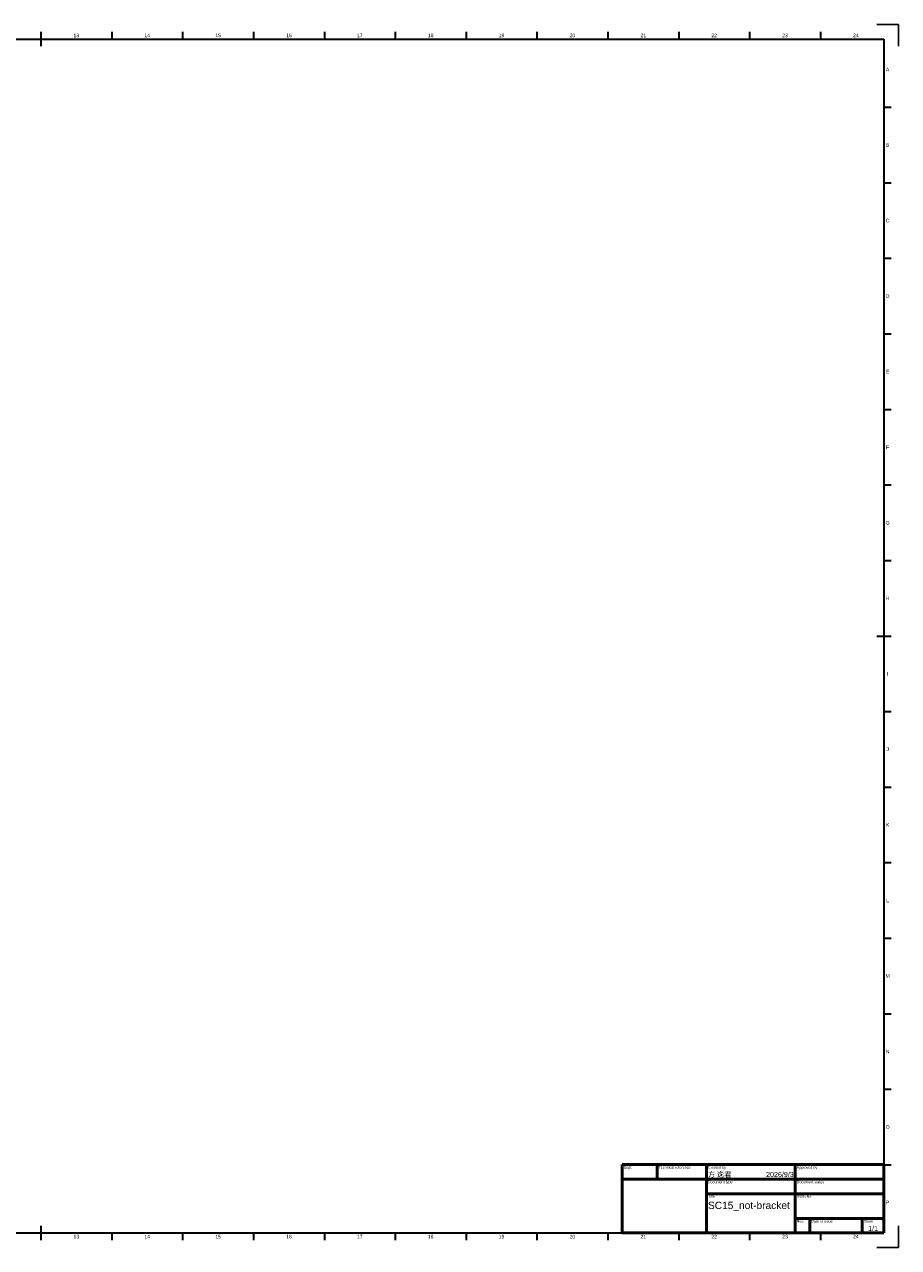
# Model space of a CAD drawing. Header units: millimetres. Extents: x 0 to 1189, y 0 to 841.
# Tile 9 of 9: x 588 to 1189, y 0 to 841. Entities that reach past the tile are written whole.
import ezdxf
from ezdxf.enums import TextEntityAlignment as Align

# ---------------------------------------------------------------- set-up
doc = ezdxf.new("R2010")
doc.units = ezdxf.units.MM
doc.header["$LTSCALE"] = 0.75
doc.layers.add('BORDER', color=7, linetype='Continuous', lineweight=35)
doc.layers.add('TITLEBLOCK', color=7, linetype='Continuous', lineweight=50)
doc.styles.add('FusionTitle', font='arial.ttf')

# ---------------------------------------------------------------- blocks, each defined once
blk = doc.blocks.new('ISO_A0_SHEET')
at = {"layer": 'BORDER'}
for p, q in [((599.5, 836), (599.5, 826)), ((648.208333, 836), (648.208333, 831)), ((696.916666, 836), (696.916666, 831)), ((745.624999, 836), (745.624999, 831)), ((794.333332, 836), (794.333332, 831)), ((843.041665, 836), (843.041665, 831)), ((891.749998, 836), (891.749998, 831)), ((940.458331, 836), (940.458331, 831)), ((989.166664, 836), (989.166664, 831)), ((1037.874997, 836), (1037.874997, 831)), ((1086.58333, 836), (1086.58333, 831)), ((1135.291663, 836), (1135.291663, 831)), ((20, 831), (1179, 831)), ((1179, 831), (1179, 10)), ((1179, 784.0625), (1184, 784.0625)), ((1179, 732.125), (1184, 732.125)), ((1179, 680.1875), (1184, 680.1875)), ((1179, 628.25), (1184, 628.25)), ((1179, 576.3125), (1184, 576.3125)), ((1179, 524.375), (1184, 524.375)), ((1179, 472.4375), (1184, 472.4375)), ((1174, 420.5), (1184, 420.5)), ((1179, 368.5625), (1184, 368.5625)), ((1179, 316.625), (1184, 316.625)), ((1179, 264.6875), (1184, 264.6875)), ((1179, 212.75), (1184, 212.75)), ((1179, 160.8125), (1184, 160.8125)), ((1179, 108.875), (1184, 108.875)), ((1179, 56.9375), (1184, 56.9375)), ((20, 10), (1179, 10)), ((599.5, 15), (599.5, 5)), ((648.208333, 10), (648.208333, 5)), ((696.916666, 10), (696.916666, 5)), ((745.624999, 10), (745.624999, 5)), ((794.333332, 10), (794.333332, 5)), ((843.041665, 10), (843.041665, 5)), ((891.749998, 10), (891.749998, 5)), ((940.458331, 10), (940.458331, 5)), ((989.166664, 10), (989.166664, 5)), ((1037.874997, 10), (1037.874997, 5)), ((1086.58333, 10), (1086.58333, 5)), ((1135.291663, 10), (1135.291663, 5))]:
    blk.add_line(p, q, dxfattribs=at)
at = {"layer": 'Defpoints'}
for p, q in [((1189, 841), (1174, 841)), ((1189, 841), (1189, 826)), ((1189, 15), (1189, 0)), ((1189, 0), (1174, 0))]:
    blk.add_line(p, q, dxfattribs=at)
at = {"layer": 'BORDER', "style": 'FusionTitle'}
for s, p in [('13', (623.854167, 833.5)), ('14', (672.5625, 833.5)), ('15', (721.270833, 833.5)), ('16', (769.979166, 833.5)), ('17', (818.687499, 833.5)), ('18', (867.395832, 833.5)), ('19', (916.104165, 833.5)), ('20', (964.812498, 833.5)), ('21', (1013.520831, 833.5)), ('22', (1062.229164, 833.5)), ('23', (1110.937497, 833.5)), ('24', (1159.64583, 833.5)), ('A', (1181.5, 810.03125)), ('B', (1181.5, 758.09375)), ('C', (1181.5, 706.15625)), ('D', (1181.5, 654.21875)), ('E', (1181.5, 602.28125)), ('F', (1181.5, 550.34375)), ('G', (1181.5, 498.40625)), ('H', (1181.5, 446.46875)), ('I', (1181.5, 394.53125)), ('J', (1181.5, 342.59375)), ('K', (1181.5, 290.65625)), ('L', (1181.5, 238.71875)), ('M', (1181.5, 186.78125)), ('N', (1181.5, 134.84375)), ('O', (1181.5, 82.90625)), ('P', (1181.5, 30.96875)), ('13', (623.854167, 7.5)), ('14', (672.5625, 7.5)), ('15', (721.270833, 7.5)), ('16', (769.979166, 7.5)), ('17', (818.687499, 7.5)), ('18', (867.395832, 7.5)), ('19', (916.104165, 7.5)), ('20', (964.812498, 7.5)), ('21', (1013.520831, 7.5)), ('22', (1062.229164, 7.5)), ('23', (1110.937497, 7.5)), ('24', (1159.64583, 7.5))]:
    blk.add_text(s, height=2.5, dxfattribs=at).set_placement(p, align=Align.MIDDLE)
blk = doc.blocks.new('ISO_TITLEBLOCK')
at = {"layer": 'TITLEBLOCK'}
for p, q in [((0, 47), (-180, 47)), ((-180, 47), (-180, 0)), ((-156, 37), (-156, 47)), ((-122, 0), (-122, 47)), ((-61, 0), (-61, 47)), ((0, 0), (0, 47)), ((-180, 37), (0, 37)), ((-122, 27), (0, 27)), ((-61, 10), (0, 10)), ((-51, 0), (-51, 10)), ((-15, 0), (-15, 10)), ((-180, 0), (0, 0))]:
    blk.add_line(p, q, dxfattribs=at)
at = {"layer": 'TITLEBLOCK', "style": 'FusionTitle'}
for s, p in [('Dept.', (-179, 46)), ('Technical reference', (-155, 46)), ('Created by', (-121, 46)), ('Approved by', (-60, 46)), ('Document type', (-121, 36)), ('Document status', (-60, 36)), ('Title', (-121, 26)), ('DWG No.', (-60, 26)), ('Rev.', (-60, 9)), ('Date of issue', (-50, 9)), ('Sheet', (-14, 9))]:
    blk.add_text(s, height=1.8, dxfattribs=at).set_placement(p, align=Align.TOP_LEFT)
for tag, height, p in [('TECHNICAL_REFERENCE', 3.5, (-155, 42)), ('CREATED_BY', 3.5, (-121, 42)), ('APPROVED_BY', 3.5, (-60, 42)), ('DEPT', 3.5, (-179, 42)), ('DOCUMENT_TYPE', 3.5, (-121, 32)), ('DOCUMENT_STATUS', 3.5, (-60, 32)), ('TITLE_1', 5, (-121, 21.5)), ('TITLE_2', 5, (-121, 14)), ('TITLE_3', 5, (-121, 6.5)), ('DATE_OF_ISSUE', 3.5, (-50, 5))]:
    blk.add_attdef(tag, text='', height=height, dxfattribs=at).set_placement(p, align=Align.TOP_LEFT)
for tag, p in [('CREATED_DATE', (-62, 42)), ('APPROVED_DATE', (-0.99, 42))]:
    blk.add_attdef(tag, text='', height=3.5, dxfattribs=at).set_placement(p, align=Align.TOP_RIGHT)
for tag, height, p in [('DRAWING_NUMBER', 5, (-30.5, 19.75)), ('REV', 3.5, (-56, 4.85)), ('SHEET', 3.5, (-7.5, 4.85))]:
    blk.add_attdef(tag, text='', height=height, dxfattribs=at).set_placement(p, align=Align.TOP_CENTER)

msp = doc.modelspace()

# ---------------------------------------------------------------- block references
at = {"layer": 'BORDER'}
msp.add_blockref('ISO_A0_SHEET', (0, 0), dxfattribs=at)
at = {"layer": 'TITLEBLOCK'}
msp.add_blockref('ISO_TITLEBLOCK', (1179, 10), dxfattribs=at).add_auto_attribs({'CREATED_DATE': '2026/9/3', 'SHEET': '1/1', 'TITLE_1': 'SC15_not-bracket', 'CREATED_BY': '方 逸君'})

doc.saveas('drawing.dxf')
